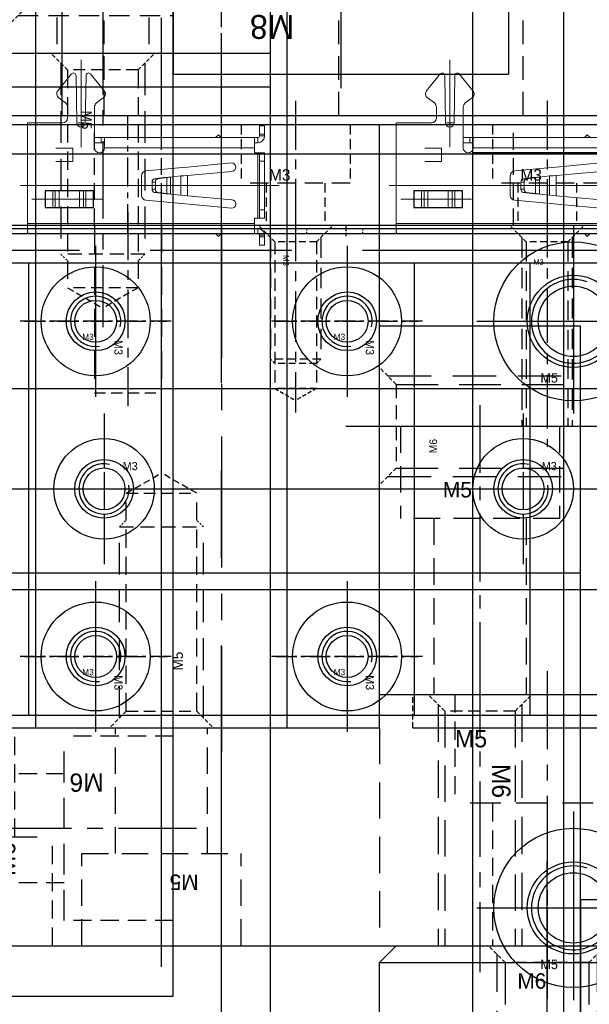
# Model space of a CAD drawing. Header units: millimetres. Extents: x -1657 to 8845, y -11980 to 3013.
# Tile 86 of 256: x 1651 to 1685, y -987 to -929. Entities that reach past the tile are written whole.
import ezdxf

# ---------------------------------------------------------------- set-up
doc = ezdxf.new("R2010")
doc.units = ezdxf.units.MM
doc.linetypes.add('CENTER', pattern=[2, 1.25, -0.25, 0.25, -0.25])
doc.linetypes.add('DASHED', pattern=[0.75, 0.5, -0.25])
for name, color, linetype in [('不良排出气缸', 253, 'Continuous'), ('图层110', 146, 'Continuous'), ('图层117', 23, 'Continuous'), ('图层118', 85, 'Continuous'), ('图层119', 121, 'Continuous'), ('图层120', 150, 'Continuous'), ('图层122', 210, 'Continuous'), ('图层134', 230, 'Continuous'), ('图层135', 231, 'Continuous'), ('图层163', 153, 'Continuous'), ('图层168', 90, 'Continuous'), ('图层19', 51, 'Continuous'), ('图层51', 25, 'Continuous'), ('图层54', 30, 'Continuous'), ('图层55', 131, 'Continuous'), ('图层60', 143, 'Continuous'), ('图层64', 190, 'Continuous'), ('图层71', 162, 'Continuous'), ('图层80', 21, 'Continuous'), ('方管', 252, 'Continuous'), ('裁切线轨', 252, 'Continuous'), ('铁壳', 1, 'Continuous'), ('错位', 252, 'Continuous')]:
    doc.layers.add(name, color=color, linetype=linetype)

# ---------------------------------------------------------------- blocks, each defined once
blk = doc.blocks.new('114C7')
at = {"layer": '图层19', "color": 1, "linetype": 'CENTER', "ltscale": 4.971162}
blk.add_line((7, -10.692), (7, 7.323), dxfattribs=at)
at = {"layer": '图层19', "color": 4, "linetype": 'DASHED', "ltscale": 2.944444}
for p, q in [((2.75, 0), (2.75, 4.5)), ((11.25, 0), (11.25, 4.5))]:
    blk.add_line(p, q, dxfattribs=at)
at = {"layer": '图层19', "color": 4, "linetype": 'DASHED', "ltscale": 4.666667}
blk.add_line((0, 0), (14, 0), dxfattribs=at)
at = {"layer": '图层19', "color": 4, "linetype": 'DASHED', "ltscale": 2.833333}
for p, q in [((0, -8.5), (0, 0)), ((14, -8.5), (14, 0))]:
    blk.add_line(p, q, dxfattribs=at)
at = {"layer": '图层19', "ltscale": 5}
blk.add_text('M8', height=1.4234, rotation=180, dxfattribs=at).set_placement((11.345, -2.502))
blk = doc.blocks.new('5A')
at = {"color": 1, "linetype": 'CENTER'}
for p, q in [((0, 5.75), (0, -5.75)), ((-5.75, 0), (5.75, 0))]:
    blk.add_line(p, q, dxfattribs=at)
for radius in [4.75, 2.75]:
    blk.add_circle((0, 0), radius)
blk.add_text('M5', height=0.56).set_placement((-1.965, -3.658))
blk = doc.blocks.new('5C')
at = {"color": 1, "linetype": 'CENTER'}
for p, q in [((0, 4.5), (0, -4.5)), ((-4.5, 0), (4.5, 0))]:
    blk.add_line(p, q, dxfattribs=at)
blk.add_circle((0, 0), 2.1)
at = {"color": 2, "linetype": 'Continuous'}
blk.add_arc((0, 0), 2.5, 70.7735, 12.49301, dxfattribs=at)
blk.add_text('M5', height=0.54).set_placement((1.623, 1.797))
blk = doc.blocks.new('3C')
at = {"color": 1, "linetype": 'CENTER'}
for p, q in [((0, 4.5), (0, -4.5)), ((-4.5, 0), (4.5, 0))]:
    blk.add_line(p, q, dxfattribs=at)
blk.add_circle((0, 0), 1.25)
at = {"color": 2, "linetype": 'Continuous'}
blk.add_arc((0, 0), 1.5, 77.28966, 8.58276, dxfattribs=at)
blk.add_text('M3', height=0.4838).set_placement((1.112, 1.118))
blk = doc.blocks.new('529A5')
at = {"layer": '裁切线轨', "color": 1, "linetype": 'CENTER', "ltscale": 8.5376}
blk.add_line((15.66, -21.344), (15.66, 21.344), dxfattribs=at)
at = {"layer": '裁切线轨', "ltscale": 1.5}
for p, q in [((2.16, -18.4), (2.16, 18.4)), ((2.16, 18.4), (29.16, 18.4)), ((29.16, -18.4), (29.16, 18.4)), ((2.16, 11.5), (29.16, 11.5)), ((2.16, -11.5), (29.16, -11.5)), ((2.16, -18.4), (29.16, -18.4))]:
    blk.add_line(p, q, dxfattribs=at)
at = {"layer": '裁切线轨', "color": 1, "linetype": 'CENTER', "ltscale": 6.264}
blk.add_line((0, 0), (31.32, 0), dxfattribs=at)
at = {"layer": '裁切线轨', "ltscale": 1.5}
for p in [(5.66, 7.5), (25.66, 7.5), (5.66, -7.5), (25.66, -7.5)]:
    blk.add_blockref('3C', p, dxfattribs=at)
blk = doc.blocks.new('3A')
at = {"color": 1, "linetype": 'CENTER'}
for p, q in [((0, 4.25), (0, -4.25)), ((-4.25, 0), (4.25, 0))]:
    blk.add_line(p, q, dxfattribs=at)
for radius in [3.25, 1.75]:
    blk.add_circle((0, 0), radius)
blk.add_text('M3', height=0.3706).set_placement((-0.802, -1.114))
blk = doc.blocks.new('5F')
at = {"color": 4, "linetype": 'DASHED', "ltscale": 0.471405}
for p, q in [((1, 2.1), (0, 3.1)), ((1, -2.1), (0, -3.1))]:
    blk.add_line(p, q, dxfattribs=at)
at = {"color": 4, "linetype": 'DASHED', "ltscale": 3.8}
for p, q in [((0.6, 2.5), (12, 2.5)), ((0.6, -2.5), (12, -2.5))]:
    blk.add_line(p, q, dxfattribs=at)
at = {"color": 4, "linetype": 'DASHED', "ltscale": 0.188562}
for p, q in [((12, 2.5), (12.4, 2.1)), ((12, -2.5), (12.4, -2.1))]:
    blk.add_line(p, q, dxfattribs=at)
at = {"color": 4, "linetype": 'DASHED', "ltscale": 1.666667}
blk.add_line((12, 2.5), (12, -2.5), dxfattribs=at)
at = {"color": 4, "linetype": 'DASHED', "ltscale": 1.4}
for p, q in [((1, 2.1), (1, -2.1)), ((14, 2.1), (14, -2.1))]:
    blk.add_line(p, q, dxfattribs=at)
at = {"color": 4, "linetype": 'DASHED', "ltscale": 2.166667}
for p, q in [((1, 2.1), (14, 2.1)), ((1, -2.1), (14, -2.1))]:
    blk.add_line(p, q, dxfattribs=at)
at = {"color": 4, "linetype": 'DASHED', "ltscale": 0.80829}
for p in [(14, 2.1), (14, -2.1)]:
    blk.add_line(p, (15.212, 0), dxfattribs=at)
at = {"color": 1, "linetype": 'CENTER', "ltscale": 3.699214}
blk.add_line((-2.156, 0), (16.34, 0), dxfattribs=at)
blk.add_text('M5', height=0.6063).set_placement((3.422, -1.275))
blk = doc.blocks.new('19019')
at = {"layer": '图层71', "color": 1, "linetype": 'CENTER', "ltscale": 3.238837}
blk.add_line((2.75, 6.762), (2.75, -6.107), dxfattribs=at)
at = {"layer": '图层71', "color": 4, "linetype": 'DASHED', "ltscale": 3.166667}
for p, q in [((-2, 5.5), (-2, 0)), ((7.5, 5.5), (7.5, 0)), ((7.5, 0), (-2, 0)), ((0, 0), (0, -4.5)), ((5.5, 0), (5.5, -4.5))]:
    blk.add_line(p, q, dxfattribs=at)
at = {"layer": '图层71', "ltscale": 3}
blk.add_text('M5', height=0.93, dxfattribs=at).set_placement((0.539, 1.25))
blk = doc.blocks.new('1C274')
at = {"layer": '铁壳', "linetype": 'Continuous', "lineweight": 15}
for p, q in [((-9.55, 5.62), (-9.55, 6.12)), ((-9.55, 6.12), (-9.25, 6.12)), ((-9.25, 6.12), (-9.25, 5.62)), ((-9.55, 5.62), (-9.55, 5.52)), ((-9.25, 5.62), (-9.55, 5.62)), ((-9.55, 5.52), (-9.25, 5.52)), ((-9.25, 5.62), (-9.25, 5.52)), ((-9.15, 5.42), (-8.95, 5.42)), ((-9.15, 5.12), (-9.15, 5.42)), ((-8.95, 5.42), (4.6, 5.42)), ((-8.95, 4.82), (-8.95, 5.42)), ((-6.968, 5.42), (-6.799, 5.589)), ((-6.629, 5.42), (-6.799, 5.589)), ((4.6, 4.82), (4.6, 5.42)), ((-9.15, 5.12), (-8.95, 5.12)), ((4.6, 4.82), (-8.95, 4.82)), ((-8.95, 4.82), (-8.95, 4.51)), ((4.6, -1.18), (4.6, 4.82)), ((-9.55, 4.51), (-9.25, 4.51)), ((-9.55, 4.01), (-9.55, 4.51)), ((-9.55, 4.51), (-9.25, 4.51)), ((-9.25, 4.51), (-9.15, 4.51)), ((-9.25, 4.51), (-9.25, 4.01)), ((-9.25, 4.51), (-9.25, 0.61)), ((-8.95, 4.51), (-9.15, 4.51)), ((-9.15, 4.51), (-9.15, 0.61)), ((-9.25, 4.01), (-9.55, 4.01)), ((-9.55, 4.01), (-9.55, 1.11)), ((-9.25, 4.01), (-9.25, 1.11)), ((-2.472, 3.435), (-7.577, 3.908)), ((0.651, 3.87), (0.651, 2.87)), ((3.549, 3.87), (0.651, 3.87)), ((1.11, 2.87), (1.11, 3.87)), ((1.26, 3.87), (1.26, 2.87)), ((1.49, 2.87), (1.49, 3.87)), ((2.71, 3.87), (2.71, 2.87)), ((2.94, 2.87), (2.94, 3.87)), ((3.09, 3.87), (3.09, 2.87)), ((3.549, 2.87), (3.549, 3.87)), ((-7.6, 3.408), (-4.954, 3.163)), ((-4.954, 1.957), (-4.954, 3.163)), ((-4.554, 3.134), (-3.941, 3.069)), ((-4.554, 1.986), (-4.554, 3.134)), ((-3.941, 2.051), (-3.941, 3.069)), ((-3.713, 3.036), (-3.52, 3.036)), ((-3.713, 2.084), (-3.713, 3.036)), ((-3.713, 3.036), (-3.175, 2.971)), ((-3.52, 3.036), (-2.982, 2.971)), ((-2.982, 2.971), (-3.175, 2.971)), ((-2.2, 1.984), (-2.2, 3.136)), ((-3.036, 2.772), (-3.036, 2.348)), ((-2.843, 2.772), (-3.036, 2.772)), ((-2.843, 2.772), (-2.843, 2.348)), ((3.549, 2.87), (0.651, 2.87)), ((-4.954, 1.957), (-7.6, 1.712)), ((-3.941, 2.051), (-4.554, 1.986)), ((-3.175, 2.149), (-3.713, 2.084)), ((-3.52, 2.084), (-3.713, 2.084)), ((-2.982, 2.149), (-3.52, 2.084)), ((-2.982, 2.149), (-3.175, 2.149)), ((-2.843, 2.348), (-3.036, 2.348)), ((-7.577, 1.212), (-4.954, 1.455)), ((-4.954, 1.455), (-4.646, 1.484)), ((-4.646, 1.484), (-2.472, 1.685)), ((-9.55, 0.61), (-9.55, 1.11)), ((-9.55, 1.11), (-9.25, 1.11)), ((-9.25, 0.61), (-9.55, 0.61)), ((-9.25, 1.11), (-9.25, 0.61)), ((-9.15, 0.61), (-9.25, 0.61)), ((-9.15, 0.61), (-8.95, 0.61)), ((-8.95, 0.3), (-8.95, 0.61)), ((1.9, 1.12), (1.9, 0.32)), ((1.9, 1.12), (2.9, 1.12)), ((-9.15, 0), (-8.95, 0)), ((-9.15, 0), (-9.15, -0.3)), ((-8.95, 0.3), (-8.95, -0.3)), ((-8.95, 0.3), (0, 0.3)), ((0, -0.3), (0, 0.3)), ((0, 0), (0.2, 0)), ((0.2, 0), (0.6, 0)), ((0.2, -0.3), (0.2, 0)), ((0.6, 0.3), (0.6, -2.128)), ((1.9, 0.32), (2.9, 0.32)), ((-9.55, -0.5), (-9.55, -0.4)), ((-9.55, -0.4), (-9.25, -0.4)), ((-9.55, -1), (-9.55, -0.5)), ((-9.55, -0.5), (-9.25, -0.5)), ((-9.25, -0.5), (-9.25, -0.4)), ((-9.25, -0.5), (-9.25, -1)), ((-9.15, -0.3), (-8.95, -0.3)), ((0, -0.3), (-8.95, -0.3)), ((-6.968, -0.3), (-6.799, -0.469)), ((-6.629, -0.3), (-6.799, -0.469)), ((0, -0.3), (0.2, -0.3)), ((0.6, -0.3), (0.2, -0.3)), ((-9.25, -1), (-9.55, -1)), ((1.15, -1.176), (1.1, -4.013)), ((1.7, -4.013), (1.65, -1.176)), ((2.2, -2.128), (2.2, -1.48)), ((2.5, -1.18), (4.6, -1.18)), ((0.478, -2.37), (0.072, -2.668)), ((2.728, -2.668), (2.322, -2.37)), ((0.017, -3.099), (0.834, -4.105)), ((1.966, -4.105), (2.783, -3.099))]:
    blk.add_line(p, q, dxfattribs=at)
at = {"layer": '铁壳', "linetype": 'Continuous'}
for p, q in [((3.549, 3.87), (0.651, 3.87)), ((0.651, 3.87), (0.651, 2.87)), ((3.549, 2.87), (3.549, 3.87)), ((0.651, 2.87), (3.549, 2.87))]:
    blk.add_line(p, q, dxfattribs=at)
at = {"layer": '铁壳', "lineweight": 9, "ltscale": 0.03}
for p, q in [((0.101, 3.37), (4.33, 3.37)), ((-10.415, 2.56), (5.02, 2.56)), ((1.4, 0.276), (1.4, -4.948)), ((1.593, -1.18), (1.207, -1.18))]:
    blk.add_line(p, q, dxfattribs=at)
at = {"layer": '铁壳', "linetype": 'Continuous', "lineweight": 15, "flags": 128}
for points in [[(-4.954, 3.163), (-4.747, 3.149), (-4.554, 3.134)], [(-4.554, 1.986), (-4.747, 1.971), (-4.954, 1.957)]]:
    blk.add_lwpolyline(points, dxfattribs=at)
at = {"layer": '铁壳', "linetype": 'Continuous', "lineweight": 15}
for centre, radius, start, end in [((-9.15, 5.52), 0.4, 180, 270), ((-9.15, 5.52), 0.1, 180, 270), ((-7.577, 3.657), 0.251, 90, 264.70992), ((-5.939, -11.665), 14.869, 81.38703, 82.27678), ((-4.872, -17.38), 20.46, 86.2091, 87.11063), ((-3.222, 2.79), 0.187, 354.48112, 75.3791), ((-3.03, 2.79), 0.187, 354.48112, 75.3791), ((-2.5, 3.136), 0.3, 0, 84.70992), ((-5.939, 16.785), 14.869, 277.72322, 278.61297), ((-5.557, 34.23), 32.21, 273.0538, 273.62647), ((-3.222, 2.33), 0.187, 284.6209, 5.51888), ((-3.03, 2.33), 0.187, 284.6209, 5.51888), ((-2.5, 1.984), 0.3, 275.29008, 0), ((-7.577, 1.463), 0.251, 95.29008, 270), ((0.3, 0.3), 0.3, 0, 180), ((-9.15, -0.4), 0.4, 90, 180), ((-9.15, -0.4), 0.1, 90, 180), ((1.4, -1.18), 0.25, 1.01093, 178.98907), ((2.5, -1.48), 0.3, 90, 180), ((0.3, -2.128), 0.3, 306.34637, 0), ((2.5, -2.128), 0.3, 180, 233.65363), ((0.25, -2.91), 0.3, 126.34637, 219.0774), ((2.55, -2.91), 0.3, 320.9226, 53.65363), ((0.95, -4.01), 0.15, 219.0774, 358.98907), ((1.85, -4.01), 0.15, 181.01093, 320.9226)]:
    blk.add_arc(centre, radius, start, end, dxfattribs=at)
blk = doc.blocks.new('1EA38')
at = {"layer": '铁壳', "ltscale": 0.625}
for p, q in [((0, -212.012), (0, 7.988)), ((0.3, -212.012), (0.3, 7.988))]:
    blk.add_line(p, q, dxfattribs=at)
at = {"layer": '铁壳', "color": 4, "linetype": 'DASHED', "ltscale": 0.1}
for p, q in [((0, -132), (0.3, -132)), ((0, -134), (0.3, -134)), ((0, -137.352), (0.3, -137.352)), ((0, -154), (0.3, -154))]:
    blk.add_line(p, q, dxfattribs=at)
at = {"layer": '铁壳', "color": 1, "linetype": 'CENTER', "ltscale": 0.146184}
blk.add_line((-0.215, -135.012), (0.515, -135.012), dxfattribs=at)
blk = doc.blocks.new('1EAC1')
at = {"layer": '铁壳', "ltscale": 0.625}
blk.add_blockref('1EA38', (80.878, 252.93), dxfattribs=at)
at = {"layer": '铁壳', "ltscale": 1.625, "rotation": 270}
for p in [(75.758, 125.53), (75.758, 103.53)]:
    blk.add_blockref('1C274', p, dxfattribs=at)
blk = doc.blocks.new('1EF5B')
at = {"layer": '图层117', "color": 1, "linetype": 'CENTER', "ltscale": 2.329099}
blk.add_line((0, 0), (0, -9.027), dxfattribs=at)
at = {"layer": '图层117', "color": 4, "linetype": 'DASHED', "ltscale": 1.166667}
for p, q in [((-3.25, -1.411), (-3.25, -4.911)), ((3.25, -1.411), (3.25, -4.911))]:
    blk.add_line(p, q, dxfattribs=at)
at = {"layer": '图层117', "color": 4, "linetype": 'DASHED', "ltscale": 2.166667}
blk.add_line((3.25, -4.911), (-3.25, -4.911), dxfattribs=at)
at = {"layer": '图层117', "color": 4, "linetype": 'DASHED', "ltscale": 1.125}
for p, q in [((-1.75, -4.911), (-1.75, -7.411)), ((1.75, -4.911), (1.75, -7.411))]:
    blk.add_line(p, q, dxfattribs=at)
at = {"layer": '图层117', "linetype": 'DASHED', "ltscale": 3}
blk.add_text('M3', height=0.6863, dxfattribs=at).set_placement((-1.582, -4.757))
blk = doc.blocks.new('3F')
at = {"color": 4, "linetype": 'DASHED', "ltscale": 0.471405}
for p, q in [((1, 1.237), (0, 2.237)), ((1, -1.237), (0, -2.237))]:
    blk.add_line(p, q, dxfattribs=at)
at = {"color": 4, "linetype": 'DASHED', "ltscale": 2.420833}
for p, q in [((0.738, 1.5), (8, 1.5)), ((0.738, -1.5), (8, -1.5))]:
    blk.add_line(p, q, dxfattribs=at)
at = {"color": 4, "linetype": 'DASHED', "ltscale": 1.458333}
for p, q in [((1, 1.237), (9.75, 1.237)), ((1, -1.237), (9.75, -1.237))]:
    blk.add_line(p, q, dxfattribs=at)
at = {"color": 4, "linetype": 'DASHED', "ltscale": 0.825}
for p, q in [((1, 1.237), (1, -1.237)), ((8.262, 1.237), (8.262, -1.237)), ((9.75, 1.237), (9.75, -1.237))]:
    blk.add_line(p, q, dxfattribs=at)
at = {"color": 4, "linetype": 'DASHED', "ltscale": 0.123744}
for p, q in [((8, 1.5), (8.262, 1.237)), ((8, -1.5), (8.262, -1.237))]:
    blk.add_line(p, q, dxfattribs=at)
at = {"color": 4, "linetype": 'DASHED'}
blk.add_line((8, 1.5), (8, -1.5), dxfattribs=at)
at = {"color": 4, "linetype": 'DASHED', "ltscale": 0.476314}
for p in [(9.75, 1.237), (9.75, -1.237)]:
    blk.add_line(p, (10.464, 0), dxfattribs=at)
at = {"color": 1, "linetype": 'CENTER', "ltscale": 2.408031}
blk.add_line((-0.867, 0), (11.173, 0), dxfattribs=at)
at = {"linetype": 'DASHED'}
blk.add_text('M3', height=0.3465, dxfattribs=at).set_placement((1.789, -0.745))
blk = doc.blocks.new('1F04B')
at = {"layer": '图层119', "color": 1, "linetype": 'CENTER', "ltscale": 2.329099}
blk.add_line((-3.25, 4.911), (-3.25, -4.116), dxfattribs=at)
at = {"layer": '图层119', "color": 4, "linetype": 'DASHED', "ltscale": 1.166667}
for p, q in [((-6.5, 3.5), (-6.5, 0)), ((0, 3.5), (0, 0))]:
    blk.add_line(p, q, dxfattribs=at)
at = {"layer": '图层119', "color": 4, "linetype": 'DASHED', "ltscale": 2.166667}
blk.add_line((0, 0), (-6.5, 0), dxfattribs=at)
at = {"layer": '图层119', "color": 4, "linetype": 'DASHED', "ltscale": 1.125}
for p, q in [((-5, 0), (-5, -2.5)), ((-1.5, 0), (-1.5, -2.5))]:
    blk.add_line(p, q, dxfattribs=at)
at = {"layer": '图层119', "linetype": 'DASHED', "ltscale": 3}
blk.add_text('M3', height=0.6863, dxfattribs=at).set_placement((-4.832, 0.154))
blk = doc.blocks.new('1F06E')
at = {"layer": '图层118', "color": 1, "linetype": 'CENTER', "ltscale": 2.55}
blk.add_line((0, 0), (0, -14.479), dxfattribs=at)
at = {"layer": '图层118', "color": 4, "linetype": 'DASHED', "ltscale": 0.471405}
for p, q in [((-1.237, -2.258), (-2.237, -1.258)), ((1.237, -2.258), (2.237, -1.258))]:
    blk.add_line(p, q, dxfattribs=at)
at = {"layer": '图层118', "color": 4, "linetype": 'DASHED', "ltscale": 2.420833}
for p, q in [((-1.5, -1.996), (-1.5, -13.258)), ((1.5, -1.996), (1.5, -13.258))]:
    blk.add_line(p, q, dxfattribs=at)
at = {"layer": '图层118', "color": 4, "linetype": 'DASHED', "ltscale": 2.333333}
for p, q in [((-1.237, -2.258), (-1.237, -13.258)), ((1.237, -2.258), (1.237, -13.258))]:
    blk.add_line(p, q, dxfattribs=at)
at = {"layer": '图层118', "color": 4, "linetype": 'DASHED', "ltscale": 0.825}
blk.add_line((1.237, -2.258), (-1.237, -2.258), dxfattribs=at)
at = {"layer": '图层118'}
blk.add_text('M3', height=0.3257, dxfattribs=at).set_placement((-0.81, -3.625))
blk = doc.blocks.new('1F232')
at = {"layer": '图层120', "color": 1, "linetype": 'CENTER', "ltscale": 3.238837}
blk.add_line((-4.75, -1.262), (-4.75, 14.607), dxfattribs=at)
at = {"layer": '图层120', "color": 4, "linetype": 'DASHED', "ltscale": 3.166667}
for p, q in [((-7.5, 5.5), (-7.5, 13)), ((-2, 5.5), (-2, 13)), ((-9.5, 0), (-9.5, 5.5)), ((-9.5, 5.5), (0, 5.5)), ((0, 0), (0, 5.5))]:
    blk.add_line(p, q, dxfattribs=at)
at = {"layer": '图层120', "ltscale": 3}
blk.add_text('M5', height=0.93, rotation=180, dxfattribs=at).set_placement((-2.539, 4.25))
blk = doc.blocks.new('1FDE9')
at = {"layer": '图层122', "color": 1, "linetype": 'CENTER', "ltscale": 30.16}
blk.add_line((7.5, -10.4), (7.5, 150.4), dxfattribs=at)
at = {"layer": '图层122', "ltscale": 3.75}
for p, q in [((0, 0), (0, 140)), ((15, 0), (15, 140)), ((0, 0), (15, 0))]:
    blk.add_line(p, q, dxfattribs=at)
at = {"layer": '图层122', "ltscale": 3.75, "rotation": 90}
blk.add_blockref('5F', (7.5, 0), dxfattribs=at)
blk = doc.blocks.new('6F')
at = {"color": 4, "linetype": 'DASHED', "ltscale": 0.471405}
for p, q in [((1, 2.5), (0, 3.5)), ((1, -2.5), (0, -3.5))]:
    blk.add_line(p, q, dxfattribs=at)
at = {"color": 4, "linetype": 'DASHED', "ltscale": 4.5}
for p, q in [((0.5, 3), (14, 3)), ((0.5, -3), (14, -3))]:
    blk.add_line(p, q, dxfattribs=at)
at = {"color": 4, "linetype": 'DASHED', "ltscale": 0.235702}
for p, q in [((14, 3), (14.5, 2.5)), ((14, -3), (14.5, -2.5))]:
    blk.add_line(p, q, dxfattribs=at)
at = {"color": 4, "linetype": 'DASHED', "ltscale": 2}
blk.add_line((14, 3), (14, -3), dxfattribs=at)
at = {"color": 4, "linetype": 'DASHED', "ltscale": 1.666667}
for p, q in [((1, 2.5), (1, -2.5)), ((16, 2.5), (16, -2.5))]:
    blk.add_line(p, q, dxfattribs=at)
at = {"color": 4, "linetype": 'DASHED', "ltscale": 5}
for p, q in [((1, 2.5), (16, 2.5)), ((1, -2.5), (16, -2.5))]:
    blk.add_line(p, q, dxfattribs=at)
at = {"color": 4, "linetype": 'DASHED', "ltscale": 0.96225}
for p in [(16, 2.5), (16, -2.5)]:
    blk.add_line(p, (17.443, 0), dxfattribs=at)
at = {"color": 1, "linetype": 'CENTER', "ltscale": 4.23765}
blk.add_line((-2.156, 0), (19.033, 0), dxfattribs=at)
blk.add_text('M6', height=0.9239, rotation=90).set_placement((2.565, -1.765))
blk = doc.blocks.new('21073')
at = {"layer": '图层134', "color": 1, "linetype": 'CENTER', "ltscale": 14.55568}
blk.add_line((10, -6.0192), (10, 66.7592), dxfattribs=at)
at = {"layer": '图层134', "ltscale": 5}
for p, q in [((1, 61.74), (0, 60.74)), ((1, 61.74), (19, 61.74)), ((0, 0), (0, 60.74)), ((0, 60.74), (20, 60.74))]:
    blk.add_line(p, q, dxfattribs=at)
at = {"layer": '图层134', "ltscale": 5, "rotation": 270}
blk.add_blockref('6F', (10, 61.74), dxfattribs=at)
blk = doc.blocks.new('210A1')
at = {"layer": '图层120', "color": 1, "linetype": 'CENTER', "ltscale": 3.728372}
blk.add_line((3.25, 7.894), (3.25, -10.61), dxfattribs=at)
at = {"layer": '图层120', "color": 4, "linetype": 'DASHED', "ltscale": 2.166667}
for p, q in [((-2.25, 6.5), (-2.25, 0)), ((8.75, 6.5), (8.75, 0)), ((0, 0), (0, -8.5)), ((6.5, 0), (6.5, -8.5))]:
    blk.add_line(p, q, dxfattribs=at)
at = {"layer": '图层120', "color": 4, "linetype": 'DASHED', "ltscale": 3.666667}
blk.add_line((8.75, 0), (-2.25, 0), dxfattribs=at)
at = {"layer": '图层120', "ltscale": 4}
blk.add_text('M6', height=1.0943, rotation=270, dxfattribs=at).set_placement((-0.029, 2.345))
blk = doc.blocks.new('21112')
at = {"layer": '图层120', "color": 1, "linetype": 'CENTER', "ltscale": 3.728372}
blk.add_line((-3.25, -7.894), (-3.25, 8.61), dxfattribs=at)
at = {"layer": '图层120', "color": 4, "linetype": 'DASHED', "ltscale": 2.166667}
for p, q in [((-6.5, 0), (-6.5, 6.5)), ((0, 0), (0, 6.5)), ((-8.75, -6.5), (-8.75, 0)), ((2.25, -6.5), (2.25, 0))]:
    blk.add_line(p, q, dxfattribs=at)
at = {"layer": '图层120', "color": 4, "linetype": 'DASHED', "ltscale": 3.666667}
blk.add_line((-8.75, 0), (2.25, 0), dxfattribs=at)
at = {"layer": '图层120', "ltscale": 4}
blk.add_text('M6', height=1.0943, rotation=90, dxfattribs=at).set_placement((0.029, -2.345))
blk = doc.blocks.new('21908')
at = {"layer": '图层135', "color": 1, "linetype": 'CENTER', "ltscale": 3.238837}
blk.add_line((2.75, 6.762), (2.75, -12.107), dxfattribs=at)
at = {"layer": '图层135', "color": 4, "linetype": 'DASHED', "ltscale": 3.166667}
for p, q in [((-2, 5.5), (-2, 0)), ((7.5, 5.5), (7.5, 0)), ((7.5, 0), (-2, 0)), ((0, 0), (0, -10.5)), ((5.5, 0), (5.5, -10.5))]:
    blk.add_line(p, q, dxfattribs=at)
at = {"layer": '图层135', "ltscale": 3}
blk.add_text('M5', height=0.93, dxfattribs=at).set_placement((0.539, 1.25))
blk = doc.blocks.new('2191A')
at = {"layer": '图层135', "color": 4, "linetype": 'DASHED', "ltscale": 0.471405}
for p, q in [((0.5, 5.5), (-0.5, 6.5)), ((0.5, 0.5), (-0.5, -0.5))]:
    blk.add_line(p, q, dxfattribs=at)
at = {"layer": '图层135', "color": 4, "linetype": 'DASHED', "ltscale": 5.166667}
for p, q in [((0, 6), (11.5, 6)), ((0, 0), (11.5, 0))]:
    blk.add_line(p, q, dxfattribs=at)
at = {"layer": '图层135', "color": 4, "linetype": 'DASHED', "ltscale": 1.666667}
blk.add_line((0.5, 5.5), (0.5, 0.5), dxfattribs=at)
at = {"layer": '图层135', "color": 4, "linetype": 'DASHED', "ltscale": 5}
for p, q in [((0.5, 5.5), (11.5, 5.5)), ((0.5, 0.5), (11.5, 0.5))]:
    blk.add_line(p, q, dxfattribs=at)
at = {"layer": '图层135', "color": 1, "linetype": 'CENTER', "ltscale": 4}
blk.add_line((-2.5, 3), (13.066, 3), dxfattribs=at)
at = {"layer": '图层135'}
blk.add_text('M6', height=0.4614, rotation=90, dxfattribs=at).set_placement((2.941, 1.384))
blk = doc.blocks.new('21935')
at = {"layer": '图层120', "color": 1, "linetype": 'CENTER', "ltscale": 3.6}
blk.add_line((-2.5, 2.6), (-2.5, -15.976), dxfattribs=at)
at = {"layer": '图层120', "color": 4, "linetype": 'DASHED', "ltscale": 0.471405}
for p, q in [((-4.6, -0.4), (-5.6, 0.6)), ((-0.4, -0.4), (0.6, 0.6))]:
    blk.add_line(p, q, dxfattribs=at)
at = {"layer": '图层120', "color": 4, "linetype": 'DASHED', "ltscale": 4.466667}
for p, q in [((-5, 0), (-5, -14.4)), ((0, 0), (0, -14.4))]:
    blk.add_line(p, q, dxfattribs=at)
at = {"layer": '图层120', "color": 4, "linetype": 'DASHED', "ltscale": 4.333333}
for p, q in [((-4.6, -0.4), (-4.6, -14.4)), ((-0.4, -0.4), (-0.4, -14.4))]:
    blk.add_line(p, q, dxfattribs=at)
at = {"layer": '图层120', "color": 4, "linetype": 'DASHED', "ltscale": 1.4}
blk.add_line((-0.4, -0.4), (-4.6, -0.4), dxfattribs=at)
at = {"layer": '图层120'}
blk.add_text('M5', height=1.0315, dxfattribs=at).set_placement((-3.993, -2.561))
blk = doc.blocks.new('23B06')
at = {"layer": '图层163', "color": 4, "linetype": 'DASHED', "ltscale": 0.471405}
for p, q in [((0, 2.475), (-1, 3.475)), ((0, 0), (-1, -1))]:
    blk.add_line(p, q, dxfattribs=at)
at = {"layer": '图层163', "color": 4, "linetype": 'DASHED', "ltscale": 2.420833}
for p, q in [((-0.262, 2.737), (9, 2.737)), ((-0.262, -0.262), (9, -0.262))]:
    blk.add_line(p, q, dxfattribs=at)
at = {"layer": '图层163', "color": 4, "linetype": 'DASHED', "ltscale": 0.825}
blk.add_line((0, 2.475), (0, 0), dxfattribs=at)
at = {"layer": '图层163', "color": 4, "linetype": 'DASHED', "ltscale": 2.333333}
for p, q in [((0, 2.475), (9, 2.475)), ((0, 0), (9, 0))]:
    blk.add_line(p, q, dxfattribs=at)
at = {"layer": '图层163', "color": 1, "linetype": 'CENTER', "ltscale": 2.55}
blk.add_line((-2.258, 1.237), (10.221, 1.237), dxfattribs=at)
at = {"layer": '图层163'}
blk.add_text('M3', height=0.3257, rotation=90, dxfattribs=at).set_placement((1.366, 0.427))
blk = doc.blocks.new('23B59')
at = {"layer": '图层163', "color": 4, "linetype": 'DASHED', "ltscale": 2.166667}
for p, q in [((0, 0), (-6.5, 0)), ((-6.5, -2.25), (-15.5, -2.25)), ((-6.5, -8.75), (-15.5, -8.75)), ((0, -11), (-6.5, -11))]:
    blk.add_line(p, q, dxfattribs=at)
at = {"layer": '图层163', "color": 4, "linetype": 'DASHED', "ltscale": 3.666667}
blk.add_line((-6.5, -11), (-6.5, 0), dxfattribs=at)
at = {"layer": '图层163', "color": 1, "linetype": 'CENTER', "ltscale": 3.728372}
blk.add_line((1.394, -5.5), (-17.61, -5.5), dxfattribs=at)
at = {"layer": '图层163', "ltscale": 4}
blk.add_text('M6', height=1.0943, rotation=180, dxfattribs=at).set_placement((-4.155, -2.221))
blk = doc.blocks.new('23C31')
at = {"layer": '错位'}
for p, q in [((17, 10), (67, 10)), ((67, -10), (67, 10)), ((0, 0), (67.819, 0)), ((17, -10), (67, -10))]:
    blk.add_line(p, q, dxfattribs=at)
blk = doc.blocks.new('498CB')
at = {"layer": '不良排出气缸'}
for q in [(-89.8, -0.5), (-97.8, -20.5)]:
    blk.add_line((-97.8, -0.5), q, dxfattribs=at)
blk = doc.blocks.new('631B2')
at = {"layer": '裁切线轨', "ltscale": 1.55}
for p, q in [((-110, 1.824), (10, 1.824)), ((-110, -10.176), (10, -10.176))]:
    blk.add_line(p, q, dxfattribs=at)
at = {"layer": '裁切线轨', "color": 1, "linetype": 'CENTER', "ltscale": 1.6704}
for p, q in [((-25, 0), (-25, -8.352)), ((0, 0), (0, -8.352)), ((-29.176, -4.176), (-20.824, -4.176))]:
    blk.add_line(p, q, dxfattribs=at)
at = {"layer": '裁切线轨', "color": 1, "linetype": 'CENTER', "ltscale": 22.04}
blk.add_line((-117.6, -4.176), (17.6, -4.176), dxfattribs=at)
at = {"layer": '裁切线轨', "ltscale": 1.55}
for centre, radius in [((-25, -4.176), 3), ((0, -4.176), 3), ((-25, -4.176), 1.75), ((0, -4.176), 1.75)]:
    blk.add_circle(centre, radius, dxfattribs=at)

msp = doc.modelspace()

# ---------------------------------------------------------------- linework, layer by layer
at = {"layer": '图层110', "color": 1, "linetype": 'CENTER', "ltscale": 6.96}
msp.add_line((1659.0605, -973.3222), (1659.0605, -938.5222), dxfattribs=at)
at = {"layer": '图层110', "color": 1, "linetype": 'CENTER', "ltscale": 2.32}
msp.add_line((1657.0605, -940.1222), (1657.0605, -951.7222), dxfattribs=at)
at = {"layer": '图层110', "ltscale": 0.625}
for p, q in [((1620.3605, -940.9222), (1672.0605, -940.9222)), ((1672.0605, -970.9222), (1672.0605, -940.9222)), ((1582.0605, -970.9222), (1672.0605, -970.9222))]:
    msp.add_line(p, q, dxfattribs=at)
at = {"layer": '图层110', "color": 4, "linetype": 'DASHED', "ltscale": 10}
for p, q in [((1651.5605, -970.9222), (1651.5605, -940.9222)), ((1666.5605, -970.9222), (1666.5605, -940.9222))]:
    msp.add_line(p, q, dxfattribs=at)
at = {"layer": '图层110', "color": 4, "linetype": 'DASHED', "ltscale": 3.333333}
for p, q in [((1655.0605, -940.9222), (1655.0605, -950.9222)), ((1659.0605, -940.9222), (1659.0605, -950.9222))]:
    msp.add_line(p, q, dxfattribs=at)
at = {"layer": '图层110', "color": 4, "linetype": 'DASHED', "ltscale": 8.333333}
msp.add_line((1620.3605, -941.4222), (1672.0605, -941.4222), dxfattribs=at)
at = {"layer": '图层110', "color": 4, "linetype": 'DASHED', "ltscale": 16.9}
msp.add_line((1620.3605, -942.4222), (1672.0605, -942.4222), dxfattribs=at)
at = {"layer": '图层110', "color": 4, "linetype": 'DASHED', "ltscale": 1.333333}
msp.add_line((1655.0605, -950.9222), (1659.0605, -950.9222), dxfattribs=at)
at = {"layer": '图层117', "color": 1, "linetype": 'CENTER', "ltscale": 1.392}
msp.add_line((1657.0605, -941.4022), (1657.0605, -934.4422), dxfattribs=at)
at = {"layer": '图层117', "ltscale": 0.75}
for p, q in [((1594.0605, -934.9222), (1672.0605, -934.9222)), ((1672.0605, -940.9222), (1672.0605, -934.9222)), ((1594.0605, -940.9222), (1672.0605, -940.9222))]:
    msp.add_line(p, q, dxfattribs=at)
at = {"layer": '图层117', "color": 4, "linetype": 'DASHED', "ltscale": 2}
for p, q in [((1655.0605, -940.9222), (1655.0605, -934.9222)), ((1659.0605, -940.9222), (1659.0605, -934.9222))]:
    msp.add_line(p, q, dxfattribs=at)
at = {"layer": '图层118', "ltscale": 0.75}
for p, q in [((1672.0605, -940.9222), (1782.0605, -940.9222)), ((1672.0605, -952.9222), (1672.0605, -940.9222)), ((1672.0605, -952.9222), (1782.0605, -952.9222))]:
    msp.add_line(p, q, dxfattribs=at)
at = {"layer": '图层118', "color": 4, "linetype": 'DASHED', "ltscale": 33.333333}
msp.add_line((1672.0605, -941.4222), (1782.0605, -941.4222), dxfattribs=at)
at = {"layer": '图层118', "color": 4, "linetype": 'DASHED', "ltscale": 36}
msp.add_line((1672.0605, -942.4222), (1780.0605, -942.4222), dxfattribs=at)
at = {"layer": '图层119', "ltscale": 0.75}
for p, q in [((1672.0605, -934.9222), (1782.0605, -934.9222)), ((1672.0605, -940.9222), (1672.0605, -934.9222)), ((1672.0605, -940.9222), (1782.0605, -940.9222))]:
    msp.add_line(p, q, dxfattribs=at)
at = {"layer": '图层119', "color": 4, "linetype": 'DASHED', "ltscale": 2}
msp.add_line((1680.0605, -940.9222), (1680.0605, -934.9222), dxfattribs=at)
at = {"layer": '图层120'}
for p, q in [((1672.0605, -970.9222), (1672.0605, -968.9222)), ((1672.0605, -968.9222), (1782.0605, -968.9222)), ((1582.0605, -970.9222), (1672.0605, -970.9222)), ((1562.0605, -983.9222), (1782.0605, -983.9222))]:
    msp.add_line(p, q, dxfattribs=at)
at = {"layer": '图层120', "color": 4, "linetype": 'DASHED', "ltscale": 0.666667}
msp.add_line((1674.0605, -970.9222), (1674.0605, -968.9222), dxfattribs=at)
at = {"layer": '图层120', "color": 4, "linetype": 'DASHED', "ltscale": 4.333333}
msp.add_line((1672.0605, -970.9222), (1672.0605, -983.9222), dxfattribs=at)
at = {"layer": '图层120', "color": 4, "linetype": 'DASHED', "ltscale": 30.666667}
msp.add_line((1674.0605, -970.9222), (1766.0605, -970.9222), dxfattribs=at)
at = {"layer": '图层135', "ltscale": 5}
for p, q in [((1672.0605, -968.9222), (1672.0605, -946.9222)), ((1672.0605, -946.9222), (1684.0605, -946.9222)), ((1684.0605, -968.9222), (1684.0605, -946.9222)), ((1672.0605, -952.9222), (1684.0605, -952.9222)), ((1672.0605, -968.9222), (1684.0605, -968.9222))]:
    msp.add_line(p, q, dxfattribs=at)
at = {"layer": '图层163', "ltscale": 1.5}
for p, q in [((1659.7605, -986.9222), (1659.7605, -866.9222)), ((1644.2605, -986.9222), (1659.7605, -986.9222))]:
    msp.add_line(p, q, dxfattribs=at)
at = {"layer": '图层168', "ltscale": 0.425}
for p, q in [((1624.0605, -961.6622), (1684.0605, -961.6622)), ((1683.0605, -1001.6622), (1683.0605, -961.6622)), ((1684.0605, -1001.6622), (1684.0605, -961.6622))]:
    msp.add_line(p, q, dxfattribs=at)
at = {"layer": '图层19', "ltscale": 6.25}
for p, q in [((1653.1321, -934.3822), (1653.1321, -921.3822)), ((1595.6321, -934.3822), (1717.6321, -934.3822))]:
    msp.add_line(p, q, dxfattribs=at)
at = {"layer": '图层51', "ltscale": 2}
for p, q in [((1677.6321, -1026.5822), (1677.6321, -936.5822)), ((1677.6321, -936.5822), (1715.3821, -936.5822))]:
    msp.add_line(p, q, dxfattribs=at)
at = {"layer": '图层54', "color": 1, "linetype": 'CENTER', "ltscale": 20.88}
msp.add_line((1662.6321, -1033.8622), (1662.6321, -929.4622), dxfattribs=at)
at = {"layer": '图层54', "ltscale": 2}
for p, q in [((1635.6321, -936.6622), (1689.6321, -936.6622)), ((1677.6321, -1026.6622), (1677.6321, -936.6622))]:
    msp.add_line(p, q, dxfattribs=at)
at = {"layer": '图层54', "color": 4, "linetype": 'DASHED', "ltscale": 18}
for p, q in [((1635.6321, -943.1622), (1689.6321, -943.1622)), ((1635.6321, -970.1622), (1689.6321, -970.1622))]:
    msp.add_line(p, q, dxfattribs=at)
at = {"layer": '图层54', "color": 1, "linetype": 'CENTER', "ltscale": 12.528}
msp.add_line((1631.3121, -956.6622), (1693.9521, -956.6622), dxfattribs=at)
at = {"layer": '图层55', "ltscale": 2}
for q in [(1677.6321, -896.6622), (1689.6321, -936.6622)]:
    msp.add_line((1677.6321, -936.6622), q, dxfattribs=at)
at = {"layer": '图层60', "ltscale": 1.5}
for p, q in [((1595.6321, -934.3822), (1717.6321, -934.3822)), ((1550.5605, -950.6622), (1722.6321, -950.6622)), ((1550.5605, -962.6622), (1722.6321, -962.6622))]:
    msp.add_line(p, q, dxfattribs=at)
at = {"layer": '图层60', "color": 1, "linetype": 'CENTER', "ltscale": 39.920618}
msp.add_line((1536.7947, -956.6622), (1736.3978, -956.6622), dxfattribs=at)
at = {"layer": '图层64', "ltscale": 1.625}
msp.add_line((1595.6321, -934.3822), (1717.6321, -934.3822), dxfattribs=at)
at = {"layer": '图层71', "ltscale": 2.125}
for p, q in [((1665.5605, -932.6622), (1665.5605, -920.6622)), ((1555.5605, -932.6622), (1665.5605, -932.6622))]:
    msp.add_line(p, q, dxfattribs=at)
at = {"layer": '图层71', "color": 4, "linetype": 'DASHED', "ltscale": 36.666667}
msp.add_line((1555.5605, -930.6622), (1665.5605, -930.6622), dxfattribs=at)
at = {"layer": '图层80', "ltscale": 2.5}
for p in [(1575.5605, -930.6622), (1665.5605, -1041.6622)]:
    msp.add_line(p, (1665.5605, -930.6622), dxfattribs=at)
at = {"layer": '方管', "ltscale": 1.125}
msp.add_line((1683.0605, -1029.6622), (1683.0605, -506.6622), dxfattribs=at)

# ---------------------------------------------------------------- block references
at = {"layer": '不良排出气缸', "ltscale": 2.138047}
msp.add_blockref('498CB', (1781.8605, -980.6622), dxfattribs=at)
at = {"layer": '图层110', "ltscale": 0.75, "rotation": 270}
msp.add_blockref('3F', (1667.0605, -940.9222), dxfattribs=at)
at = {"layer": '图层117', "ltscale": 0.75}
msp.add_blockref('1EF5B', (1667.0605, -933.5109), dxfattribs=at)
at = {"layer": '图层118', "ltscale": 0.75}
msp.add_blockref('1F06E', (1682.0605, -939.6639), dxfattribs=at)
at = {"layer": '图层119', "ltscale": 0.75}
msp.add_blockref('1F04B', (1685.3105, -938.4222), dxfattribs=at)
at = {"layer": '图层120', "ltscale": 5}
for name, p in [('21935', (1680.5605, -969.5222)), ('210A1', (1678.8105, -975.4222)), ('21112', (1650.3105, -977.4222))]:
    msp.add_blockref(name, p, dxfattribs=at)
at = {"layer": '图层120', "ltscale": 3.75}
msp.add_blockref('1F232', (1663.8105, -983.9222), dxfattribs=at)
at = {"layer": '图层122', "ltscale": 11.25}
msp.add_blockref('1FDE9', (1651.5605, -970.9222), dxfattribs=at)
at = {"layer": '图层134', "ltscale": 5}
msp.add_blockref('21073', (1672.0605, -1045.6622), dxfattribs=at)
at = {"layer": '图层135', "ltscale": 5}
for name, p in [('2191A', (1672.5605, -955.9222)), ('21908', (1675.3105, -958.4222))]:
    msp.add_blockref(name, p, dxfattribs=at)
at = {"layer": '图层163', "ltscale": 1.5}
for name, p in [('23B06', (1650.7605, -928.1597)), ('23B59', (1659.7605, -971.4222))]:
    msp.add_blockref(name, p, dxfattribs=at)
at = {"layer": '图层19'}
for p in [(1655.6321, -925.8822), (1680.6321, -925.8822)]:
    msp.add_blockref('114C7', p, dxfattribs=at)
at = {"layer": '图层54', "ltscale": 1.5}
for p in [(1655.1321, -946.6622), (1670.1321, -946.6622), (1655.1321, -966.6622), (1670.1321, -966.6622)]:
    msp.add_blockref('3A', p, dxfattribs=at)
at = {"layer": '图层54', "ltscale": 2}
for p in [(1683.6321, -946.6622), (1683.6321, -981.6622)]:
    msp.add_blockref('5C', p, dxfattribs=at)
at = {"layer": '图层55', "ltscale": 2}
for p in [(1683.6321, -946.6622), (1683.6321, -981.6622)]:
    msp.add_blockref('5A', p, dxfattribs=at)
at = {"layer": '图层60', "ltscale": 1.5}
for p in [(1655.6321, -956.6622), (1680.6321, -956.6622)]:
    msp.add_blockref('3C', p, dxfattribs=at)
at = {"layer": '图层71', "ltscale": 1.625}
msp.add_blockref('19019', (1652.8105, -926.1622), dxfattribs=at)
at = {"layer": '图层80', "ltscale": 2.5, "rotation": 270}
msp.add_blockref('5F', (1655.5605, -930.6622), dxfattribs=at)
at = {"layer": '裁切线轨', "ltscale": 1.625, "rotation": 270}
msp.add_blockref('529A5', (1662.6321, -941.0022), dxfattribs=at)
at = {"layer": '裁切线轨'}
msp.add_blockref('631B2', (1680.6321, -952.4862), dxfattribs=at)
at = {"layer": '铁壳', "ltscale": 0.625, "rotation": 270}
msp.add_blockref('1EAC1', (1552.1305, -860.2442), dxfattribs=at)
at = {"layer": '错位', "ltscale": 1.5, "rotation": 270}
msp.add_blockref('23C31', (1669.7605, -864.9222), dxfattribs=at)

doc.saveas('drawing.dxf')
